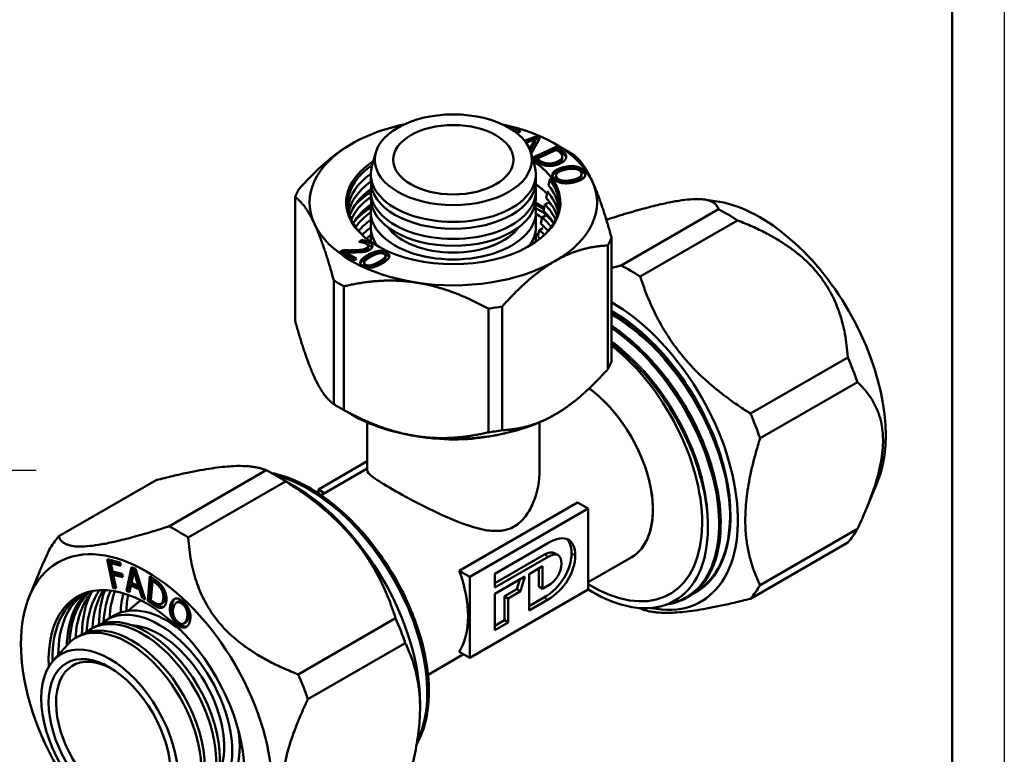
# Model space of a CAD drawing. Header units: millimetres. Extents: x -512 to 1356, y -69 to 356.
# Tile 5 of 12: x 116 to 210, y 99 to 169. Entities that reach past the tile are written whole.
import ezdxf

# ---------------------------------------------------------------- set-up
doc = ezdxf.new("R2010")
doc.units = ezdxf.units.MM
doc.linetypes.add('CHAIN', pattern=[0.7087, 0.4724, -0.0591, 0.1181, -0.0591])
for name, color, linetype, lineweight in [('Видимые тонкие (ГОСТ)', 7, 'Continuous', 35), ('Видимый контур (ГОСТ)', 7, 'Continuous', 50), ('Кромка (ГОСТ)', 7, 'Continuous', 50), ('Осевая линия (ГОСТ)', 7, 'Continuous', 25)]:
    doc.layers.add(name, color=color, linetype=linetype, lineweight=lineweight)

# ---------------------------------------------------------------- blocks, each defined once
blk = doc.blocks.new('Рамки ГОСТ_ граница 297x210')
at = {"layer": 'Кромка (ГОСТ)', "lineweight": 25}
blk.add_line((210, 297), (210, 0), dxfattribs=at)
at = {"layer": 'Кромка (ГОСТ)'}
blk.add_line((205, 5), (205, 292), dxfattribs=at)

msp = doc.modelspace()

# ---------------------------------------------------------------- linework, layer by layer
at = {"layer": 'Видимые тонкие (ГОСТ)'}
for p, q in [((167.608, 156.861), (167.608, 156.657)), ((165.505, 155.886), (165.505, 155.682)), ((167.214, 155.734), (167.214, 155.529)), ((168.096, 156.28), (168.096, 156.151)), ((166.882, 154.75), (166.882, 154.546)), ((167.827, 155.203), (167.827, 154.999)), ((169.81, 154.836), (169.81, 154.632)), ((167.2, 154.21), (167.2, 154.006)), ((168.697, 153.991), (168.697, 153.787)), ((169.453, 154.328), (169.453, 154.124)), ((149.231, 148.008), (149.231, 147.845)), ((147.778, 147.258), (147.778, 147.06)), ((148.972, 147.455), (148.972, 147.251)), ((150.902, 147.041), (150.902, 146.878)), ((149.089, 146.791), (149.089, 146.587)), ((150.176, 146.166), (150.176, 145.961)), ((150.756, 146.591), (150.756, 146.387)), ((148.897, 145.883), (148.897, 145.679)), ((149.442, 145.831), (149.442, 145.627)), ((166.351, 117.926), (165.998, 118.13)), ((168.945, 118.053), (168.592, 118.257)), ((128.729, 115.447), (128.906, 115.549)), ((129.284, 114.917), (129.461, 115.019)), ((129.544, 113.929), (129.721, 114.031)), ((166.305, 113.815), (165.951, 114.019)), ((128.544, 113.362), (128.72, 113.465)), ((130.251, 113.396), (130.428, 113.498)), ((130.9, 113.573), (131.077, 113.676)), ((131.424, 113.351), (131.601, 113.453)), ((130.246, 112.396), (130.423, 112.499)), ((131.811, 112.715), (131.988, 112.817)), ((130.82, 111.5), (130.997, 111.602)), ((131.572, 111.147), (131.748, 111.25)), ((131.783, 111.953), (131.96, 112.055))]:
    msp.add_line(p, q, dxfattribs=at)
for points in [[(165.988, 151.342), (165.726, 151.524), (165.449, 151.699), (165.157, 151.865)], [(177.91, 136.654), (177.517, 137.107), (177.111, 137.539), (176.696, 137.948)], [(157.822, 129.211), (157.061, 129.18), (156.296, 129.188), (155.541, 129.238)]]:
    msp.add_open_spline(points, degree=3, dxfattribs=at)
for points, knots in [([(183.727, 121.002), (183.82, 123.037), (183.466, 125.365), (182.683, 127.723), (181.611, 130.952), (179.744, 134.217), (177.467, 136.824), (175.91, 138.605), (174.169, 140.071), (172.421, 141.089)], [39.202125, 39.202125, 39.202125, 39.202125, 39.692552, 39.692552, 39.692552, 40.364017, 40.364017, 40.364017, 40.822994, 40.822994, 40.822994, 40.822994]), ([(177.871, 113.431), (179.339, 113.719), (180.566, 114.558), (181.401, 115.875), (182.564, 117.711), (182.956, 120.464), (182.488, 123.551), (182.021, 126.633), (180.699, 130.026), (178.792, 133.017), (177.025, 135.787), (174.766, 138.194), (172.422, 139.808)], [44.574466, 44.574466, 44.574466, 44.574466, 45.055222, 45.055222, 45.055222, 45.725121, 45.725121, 45.725121, 46.39373, 46.39373, 46.39373, 47.013061, 47.013061, 47.013061, 47.013061]), ([(174.73, 139.733), (175.287, 139.305), (175.837, 138.831), (176.373, 138.316), (176.773, 137.932), (177.165, 137.525), (177.545, 137.099)], [3.3201935, 3.3201935, 3.3201935, 3.3201935, 3.475622, 3.475622, 3.475622, 3.5916763, 3.5916763, 3.5916763, 3.5916763]), ([(181.641, 120.774), (181.711, 122.865), (181.281, 125.275), (180.388, 127.682), (179.244, 130.766), (177.348, 133.825), (175.104, 136.187), (174.248, 137.088), (173.344, 137.885), (172.421, 138.559)], [45.497717, 45.497717, 45.497717, 45.497717, 46.030321, 46.030321, 46.030321, 46.712574, 46.712574, 46.712574, 46.972844, 46.972844, 46.972844, 46.972844]), ([(179.91, 128.497), (179.763, 128.851), (179.607, 129.205), (179.441, 129.556), (178.013, 132.58), (175.905, 135.422), (173.565, 137.464), (173.189, 137.792), (172.807, 138.099), (172.422, 138.384)], [46.094579, 46.094579, 46.094579, 46.094579, 46.1737113, 46.1737113, 46.1737113, 46.8543274, 46.8543274, 46.8543274, 46.963717, 46.963717, 46.963717, 46.963717]), ([(182.119, 126.158), (181.747, 127.59), (181.207, 129.056), (180.515, 130.481), (179.276, 133.033), (177.559, 135.441), (175.635, 137.338)], [39.5889329, 39.5889329, 39.5889329, 39.5889329, 39.9091932, 39.9091932, 39.9091932, 40.4825295, 40.4825295, 40.4825295, 40.4825295]), ([(140.403, 125.659), (142.426, 125.111), (144.588, 123.85), (146.585, 122.038), (149.039, 119.812), (151.228, 116.769), (152.694, 113.559), (154.153, 110.365), (154.888, 107.028), (154.752, 104.253), (154.681, 102.797), (154.37, 101.5), (153.851, 100.432)], [40.589708, 40.589708, 40.589708, 40.589708, 41.137484, 41.137484, 41.137484, 41.810719, 41.810719, 41.810719, 42.480622, 42.480622, 42.480622, 42.832336, 42.832336, 42.832336, 42.832336])]:
    msp.add_open_spline(points, degree=3, knots=knots, dxfattribs=at)
at = {"layer": 'Видимый контур (ГОСТ)'}
for p, q in [((162.571, 159.007), (163.72, 158.712)), ((163.111, 158.664), (163.589, 158.541)), ((163.573, 158.522), (163.162, 158.627)), ((163.72, 158.712), (163.573, 158.522)), ((164.113, 157.737), (165.178, 158.159)), ((164.232, 157.58), (165.178, 157.955)), ((165.12, 157.884), (164.262, 157.538)), ((164.635, 157.058), (165.12, 157.884)), ((164.635, 156.854), (165.12, 157.68)), ((165.577, 157.986), (164.735, 156.515)), ((165.12, 157.884), (165.12, 157.68)), ((165.178, 158.159), (165.577, 157.986)), ((165.178, 158.159), (165.178, 157.955)), ((165.178, 157.955), (165.483, 157.822)), ((167.011, 157.452), (168.249, 156.738)), ((149.872, 156.619), (149.491, 155.266)), ((164.515, 157.11), (164.635, 157.058)), ((164.626, 156.858), (164.635, 156.854)), ((164.635, 157.058), (164.635, 156.854)), ((164.705, 156.619), (165.087, 155.266)), ((164.848, 156.111), (167.178, 157.176)), ((164.959, 155.958), (167.178, 156.971)), ((167.154, 156.866), (165.314, 156.026)), ((167.346, 156.727), (167.154, 156.866)), ((167.178, 157.176), (167.608, 156.861)), ((167.178, 157.176), (167.178, 156.971)), ((167.178, 156.971), (167.608, 156.657)), ((165.223, 155.766), (164.874, 156.02)), ((165.314, 156.026), (165.314, 155.822)), ((165.314, 156.026), (165.505, 155.886)), ((165.314, 155.822), (165.505, 155.682)), ((166.187, 155.577), (166.187, 155.373)), ((167.709, 156.233), (167.709, 156.029)), ((149.388, 154.533), (149.388, 153.88)), ((165.19, 154.533), (165.19, 153.88)), ((169.053, 155.268), (169.053, 155.064)), ((169.561, 154.555), (169.561, 154.351)), ((166.625, 154.117), (166.512, 154.052)), ((166.889, 154.269), (166.818, 154.228)), ((166.965, 154.174), (166.992, 154.14)), ((167.128, 154.409), (167.128, 154.205)), ((149.388, 152.9), (149.388, 152.247)), ((165.19, 152.9), (165.19, 152.247)), ((166.403, 152.913), (166.292, 152.849)), ((142.156, 152.345), (142.156, 140.506)), ((166.418, 151.846), (166.053, 151.635)), ((182.344, 151.972), (181.277, 152.118)), ((149.388, 150.94), (149.388, 149.471)), ((165.19, 150.94), (165.19, 149.471)), ((173.34, 145.802), (182.652, 151.179)), ((166.157, 150.619), (165.795, 150.41)), ((172.117, 150.238), (171.941, 150.136)), ((184.491, 150.117), (175.179, 144.74)), ((165.863, 149.373), (165.52, 149.175)), ((148.242, 148.074), (148.55, 148.252)), ((148.258, 148.065), (148.242, 148.074)), ((148.516, 148.029), (148.55, 148.048)), ((148.55, 148.252), (148.55, 148.048)), ((149.388, 148.409), (149.388, 148.069)), ((165.19, 148.409), (165.19, 148.069)), ((172.422, 148.474), (172.422, 136.635)), ((146.433, 147.082), (146.738, 147.259)), ((147.762, 146.315), (146.433, 147.082)), ((146.61, 146.98), (146.738, 147.055)), ((146.738, 147.259), (146.738, 147.055)), ((146.953, 147.07), (148.012, 146.459)), ((146.953, 147.07), (146.953, 146.866)), ((149.138, 147.657), (149.138, 147.453)), ((172.07, 147.717), (172.07, 135.878)), ((146.953, 146.866), (147.835, 146.357)), ((148.012, 146.459), (147.762, 146.315)), ((148.75, 146.068), (148.75, 145.864)), ((150.807, 146.721), (150.807, 146.517)), ((145.859, 144.365), (145.859, 132.526)), ((146.819, 143.811), (146.819, 131.972)), ((160.641, 141.673), (160.641, 129.833)), ((161.952, 141.875), (161.952, 130.036)), ((185.714, 131.634), (195.027, 137.01)), ((195.946, 134.641), (186.634, 129.264)), ((147.566, 131.528), (146.329, 132.243)), ((149.039, 126.219), (149.039, 130.791)), ((165.539, 126.219), (165.539, 130.791)), ((144.384, 124.373), (149.039, 127.06)), ((149.039, 126.371), (144.638, 123.83)), ((130.086, 120.829), (139.399, 126.206)), ((142.086, 124.69), (140.318, 125.711)), ((128.863, 125.265), (119.551, 119.888)), ((141.238, 125.144), (131.925, 119.768)), ((144.384, 124.373), (144.981, 124.028)), ((144.384, 124), (144.384, 124.373)), ((197.863, 125.093), (196.885, 122.702)), ((157.859, 116.593), (169.173, 123.125)), ((170.193, 122.536), (158.88, 116.004)), ((170.193, 122.536), (169.173, 123.125)), ((170.193, 114.779), (170.193, 122.536)), ((186.634, 115.217), (195.946, 120.593)), ((161.269, 116.302), (166.332, 119.225)), ((195.027, 119.285), (185.714, 113.909)), ((165.998, 118.13), (161.269, 115.4)), ((166.351, 117.926), (161.269, 114.992)), ((167.309, 118.079), (166.956, 118.283)), ((174.31, 117.867), (170.193, 115.491)), ((124.168, 117.69), (125.407, 117.386)), ((124.763, 114.955), (124.168, 117.69)), ((124.94, 115.057), (124.378, 117.639)), ((124.514, 117.299), (124.691, 117.401)), ((124.514, 117.299), (124.682, 116.528)), ((125.477, 117.062), (124.514, 117.299)), ((125.444, 117.216), (124.691, 117.401)), ((125.407, 117.386), (125.477, 117.062)), ((126.023, 114.662), (126.518, 116.939)), ((126.199, 114.764), (126.659, 116.875)), ((126.518, 116.939), (126.869, 116.779)), ((164.545, 116.27), (165.829, 117.011)), ((165.475, 116.807), (165.475, 115.07)), ((165.829, 117.011), (165.829, 114.865)), ((116.714, 114.081), (117.692, 116.472)), ((124.682, 116.528), (125.605, 116.301)), ((124.752, 116.204), (124.929, 116.306)), ((124.752, 116.204), (125.038, 114.887)), ((125.675, 115.977), (124.752, 116.204)), ((125.642, 116.131), (124.929, 116.306)), ((125.605, 116.301), (125.675, 115.977)), ((126.718, 116.507), (126.494, 115.43)), ((126.718, 116.507), (126.895, 116.609)), ((127.156, 115.129), (126.718, 116.507)), ((126.869, 116.779), (127.819, 113.844)), ((127.333, 115.231), (126.895, 116.609)), ((128.05, 113.701), (128.249, 116.063)), ((128.226, 113.803), (128.408, 115.954)), ((128.249, 116.063), (128.738, 115.729)), ((157.859, 116.593), (158.88, 116.004)), ((158.88, 116.004), (158.88, 108.247)), ((161.269, 114.992), (161.269, 116.302)), ((161.269, 114.379), (164.145, 116.04)), ((164.145, 116.04), (163.715, 114.619)), ((164.545, 112.799), (164.545, 116.27)), ((124.763, 114.955), (124.94, 115.057)), ((125.038, 114.887), (124.763, 114.955)), ((125.005, 115.041), (124.94, 115.057)), ((126.442, 115.17), (126.311, 114.53)), ((126.442, 115.17), (126.619, 115.272)), ((127.26, 114.798), (126.442, 115.17)), ((126.494, 115.43), (127.156, 115.129)), ((127.437, 114.9), (126.619, 115.272)), ((127.156, 115.129), (127.333, 115.231)), ((128.512, 115.596), (128.358, 113.777)), ((128.512, 115.596), (128.688, 115.698)), ((128.729, 115.447), (128.512, 115.596)), ((128.906, 115.549), (128.688, 115.698)), ((163.642, 115.749), (163.361, 114.823)), ((165.829, 114.865), (165.475, 115.07)), ((165.829, 114.865), (166.351, 115.167)), ((126.023, 114.662), (126.199, 114.764)), ((126.311, 114.53), (126.023, 114.662)), ((126.345, 114.697), (126.199, 114.764)), ((127.26, 114.798), (127.437, 114.9)), ((127.518, 113.981), (127.26, 114.798)), ((127.695, 114.083), (127.437, 114.9)), ((127.518, 113.981), (127.695, 114.083)), ((127.819, 113.844), (127.518, 113.981)), ((127.749, 114.058), (127.695, 114.083)), ((158.88, 108.247), (170.193, 114.779)), ((161.269, 110.907), (161.269, 114.379)), ((163.361, 114.823), (162.198, 114.151)), ((162.552, 113.947), (162.198, 114.151)), ((162.198, 114.151), (162.198, 111.852)), ((163.715, 114.619), (162.552, 113.947)), ((163.715, 114.619), (163.361, 114.823)), ((165.951, 114.019), (164.545, 113.207)), ((179.639, 114.016), (179.65, 114.022)), ((126.176, 112.748), (127.109, 113.534)), ((128.05, 113.701), (128.226, 113.803)), ((128.544, 113.362), (128.05, 113.701)), ((128.72, 113.465), (128.226, 113.803)), ((128.358, 113.777), (128.575, 113.628)), ((129.32, 113.032), (129.496, 113.134)), ((129.325, 113.42), (129.502, 113.522)), ((130.81, 113.538), (130.987, 113.64)), ((162.552, 113.947), (162.552, 111.648)), ((166.305, 113.815), (164.545, 112.799)), ((124.196, 111.912), (124.903, 112.321)), ((122.64, 111.014), (122.994, 111.218)), ((131.515, 111.547), (131.692, 111.649)), ((142.461, 106.661), (151.773, 112.038)), ((162.198, 111.852), (161.269, 111.315)), ((162.552, 111.648), (161.269, 110.907)), ((162.552, 111.648), (162.198, 111.852)), ((121.226, 110.198), (121.58, 110.402)), ((119.012, 107.987), (120.4, 109.526)), ((152.693, 109.668), (143.38, 104.292)), ((158.264, 108.603), (154.868, 106.642)), ((157.849, 108.842), (158.88, 108.247)), ((154.107, 103.869), (154.107, 103.461))]:
    msp.add_line(p, q, dxfattribs=at)
for centre, major_axis in [((157.289, 155.921), (-7.514, 0)), ((157.289, 155.921), (-5.75, 0)), ((127.944, 102.645), (-8.5, 14.722)), ((124.408, 100.603), (4.625, -8.011)), ((124.408, 100.603), (4.125, -7.145))]:
    msp.add_ellipse(centre, major_axis=major_axis, ratio=0.57735, dxfattribs=at)
for centre, major_axis, ratio, start_param, end_param in [((157.289, 151.839), (-13.75, 0), 0.57735, 5.063423, 5.497787), ((157.289, 151.839), (13.75, 0), 0.57735, 0.261799, 1.219762), ((157.289, 151.839), (-13.75, 0), 0.57735, 5.497787, 6.544985), ((157.289, 150.41), (15.5, 0), 0.57735, 0.741579, 0.785398), ((157.289, 151.839), (-10.25, 0), 0.57735, 5.555655, 10.152308), ((157.289, 151.675), (-10.1, 0), 0.57735, 5.588264, 6.830348), ((157.289, 150.94), (-10.1, 0), 0.57735, 5.610639, 6.220134), ((157.289, 154.533), (7.901, 0), 0.57735, 2.980132, 6.444646), ((157.289, 150.206), (-10.1, 0), 0.57735, 5.610636, 6.15683), ((157.289, 153.88), (7.901, 0), 0.57735, 3.141593, 6.283185), ((157.289, 149.797), (-10.25, 0), 0.57735, 3.64718, 3.834886), ((157.289, 151.675), (10.1, 0), 0.57735, 5.736023, 6.702917), ((157.289, 140.67), (8.513, 26.916), 0.201906, 5.269869, 5.295315), ((157.289, 151.675), (10.6, 0), 0.57735, 0.364468, 0.437732), ((157.289, 151.839), (13.75, 0), 0.57735, 5.497787, 6.544985), ((157.289, 150.41), (-15.5, 0), 0.57735, 5.977567, 6.065205), ((157.289, 149.471), (-10.1, 0), 0.57735, 5.609367, 6.093013), ((157.289, 148.736), (10.6, 0), 0.57735, 2.411884, 2.681971), ((157.289, 152.9), (7.901, 0), 0.57735, 3.033989, 6.390789), ((157.289, 140.67), (8.513, 26.916), 0.201906, 5.219637, 5.24465), ((157.289, 150.206), (10.1, 0), 0.57735, 0.126355, 0.470396), ((157.289, 150.94), (10.1, 0), 0.57735, 0.063051, 0.445178), ((157.289, 148.736), (-10.1, 0), 0.57735, 5.610688, 6.0284), ((157.289, 148.001), (-10.1, 0), 0.57735, 5.60094, 5.962679), ((157.289, 152.247), (7.901, 0), 0.57735, 3.141593, 6.283185), ((157.289, 149.471), (10.1, 0), 0.57735, 0.190173, 0.495409), ((157.289, 140.67), (8.935, 28.248), 0.201906, 5.182022, 5.185682), ((157.289, 148.736), (10.6, 0), 0.57735, 0.459622, 0.533024), ((186.634, 136.529), (8.5, -14.722), 0.57735, 0.420534, 2.721058), ((157.289, 147.266), (10.6, 0), 0.57735, 2.406965, 2.681971), ((157.289, 147.266), (-10.1, 0), 0.57735, 5.610688, 5.895489), ((157.289, 150.94), (7.901, 0), 0.57735, 2.997904, 6.426874), ((157.289, 146.45), (11.5, 0), 0.57735, 0.688677, 0.816117), ((157.289, 146.45), (10.869, 0), 0.57735, 0.67339, 0.756944), ((157.289, 140.67), (8.513, 26.916), 0.201906, 5.170148, 5.19481), ((157.289, 148.001), (10.1, 0), 0.57735, 0.320507, 0.544898), ((157.289, 148.736), (10.1, 0), 0.57735, 0.254786, 0.520237), ((157.289, 140.67), (8.935, 28.248), 0.201906, 5.135297, 5.140606), ((183.572, 134.762), (9.75, -16.887), 0.57735, 2.28947, 2.422919), ((157.289, 151.839), (-13.75, 0), 0.57735, 0.261799, 1.308997), ((157.289, 146.531), (10.1, 0), 0.57735, 2.469095, 2.684806), ((157.289, 140.67), (8.513, 26.916), 0.201906, 5.121254, 5.145635), ((157.289, 146.531), (10.1, 0), 0.57735, 0.456787, 0.593793), ((157.289, 147.266), (10.1, 0), 0.57735, 0.387697, 0.569411), ((157.289, 147.266), (10.6, 0), 0.57735, 0.459622, 0.579749), ((157.289, 145.797), (10.1, 0), 0.57735, 2.469043, 2.613281), ((157.289, 148.409), (-7.901, 0), 0.57735, 6.166575, 6.361662), ((157.289, 149.471), (-7.901, 0), 0.57735, 0, 0.409758), ((157.289, 150.94), (6.766, 0), 0.57735, 3.527741, 5.897037), ((157.289, 149.471), (7.901, 0), 0.57735, 5.873428, 6.283185), ((157.289, 148.409), (7.901, 0), 0.57735, 6.204708, 6.399795), ((157.289, 145.062), (10.25, 0), 0.57735, 0.657014, 0.696523), ((157.289, 140.67), (8.513, 26.916), 0.201906, 5.072819, 5.096987), ((157.289, 145.797), (10.1, 0), 0.57735, 0.528312, 0.61806), ((157.289, 140.67), (8.935, 28.248), 0.201906, 5.090602, 5.095633), ((157.289, 151.675), (-10.6, 0), 0.57735, 0.637997, 0.747714), ((157.289, 145.062), (10.1, 0), 0.57735, 2.466435, 2.537259), ((157.289, 145.062), (10.1, 0), 0.57735, 0.604334, 0.642228), ((157.289, 150.41), (15.5, 0), 0.57735, 5.977567, 6.065205), ((157.289, 151.675), (-10.6, 0), 0.57735, 0.860985, 0.879483), ((157.289, 151.675), (-10.6, 0), 0.57735, 0.899031, 0.94902), ((157.289, 151.839), (13.75, 0), 0.57735, 4.45059, 5.497787), ((174.259, 129.385), (-9.75, 16.887), 0.57735, 5.431062, 5.564512), ((157.289, 150.41), (-15.5, 0), 0.57735, 0.741579, 0.829218), ((172.492, 128.364), (8.5, -14.722), 0.57735, 5.810774, 8.645168), ((157.289, 150.41), (-15.5, 0), 0.57735, 1.788776, 1.876415), ((172.492, 128.364), (8, -13.856), 0.57735, 6.230039, 8.64553), ((172.492, 128.364), (8, -13.856), 0.57735, 6.230039, 8.64553), ((170.565, 127.252), (7.444, -12.893), 0.57735, 5.462441, 8.462102), ((170.565, 127.252), (7.444, -12.893), 0.57735, 5.462441, 8.462102), ((157.289, 138.571), (15.5, 0), 0.57735, 5.977567, 6.065205), ((183.572, 134.762), (9.75, -16.887), 0.57735, 1.242272, 1.375722), ((172.492, 128.364), (7.968, -13.801), 0.57735, 1.769163, 1.793287), ((169.31, 126.527), (5, -8.66), 0.57735, 0, 2.216665), ((169.31, 126.527), (5.004, -8.667), 0.57735, 6.243299, 8.499406), ((157.289, 138.571), (15.5, 0), 0.57735, 3.883171, 3.97081), ((157.289, 137.142), (-13.75, 0), 0.57735, 0.785398, 1.308997), ((157.289, 137.142), (-13.75, 0), 0.57735, 1.308997, 2.356194), ((174.259, 129.385), (-9.75, 16.887), 0.57735, 4.383865, 4.517314), ((157.289, 138.571), (15.5, 0), 0.57735, 4.930369, 5.018008), ((140.318, 109.789), (9.75, -16.887), 0.57735, 2.28947, 2.422919), ((142.086, 110.81), (8.5, -14.722), 0.57735, 0.785398, 2.356194), ((172.492, 128.364), (7.968, -13.801), 0.57735, 6.266883, 7.059133), ((131.006, 104.412), (-9.75, 16.887), 0.57735, 5.431062, 5.564512), ((183.572, 134.762), (9.75, -16.887), 0.57735, 0.195075, 0.328524), ((131.006, 104.412), (-9.75, 16.887), 0.57735, 0.195075, 0.328524), ((151.632, 116.321), (5, -8.66), 0.57735, 0.288897, 1.278826), ((127.944, 102.645), (6.625, -11.475), 0.57735, 5.439449, 10.268514), ((174.259, 129.385), (9.75, -16.887), 0.57735, 0.195075, 0.328524), ((128.227, 102.808), (-6.575, 11.388), 0.57735, 6.126606, 7.094698), ((128.792, 103.135), (-6.575, 11.388), 0.57735, 0.043031, 0.783708), ((129.676, 103.645), (-6.625, 11.475), 0.57735, 0.144264, 0.750435), ((129.853, 103.747), (-6.575, 11.388), 0.57735, 0.123994, 0.730102), ((130.419, 104.074), (-6.575, 11.388), 0.57735, 0.168723, 0.718584), ((131.479, 104.686), (-6.875, 11.908), 0.57735, 0.361642, 0.767646), ((131.479, 104.686), (-6.575, 11.388), 0.57735, 0.257502, 0.723418), ((132.045, 105.013), (-6.575, 11.388), 0.57735, 0.304317, 0.718412), ((133.106, 105.625), (-6.875, 11.908), 0.57735, 0.43671, 0.769987), ((133.106, 105.625), (-6.575, 11.388), 0.57735, 0.392842, 0.721868), ((133.671, 105.951), (-6.575, 11.388), 0.57735, 0.440944, 0.718412), ((134.732, 106.564), (-6.575, 11.388), 0.57735, 0.533815, 0.724725), ((135.298, 106.89), (-6.575, 11.388), 0.57735, 0.58525, 0.741806), ((129.853, 103.747), (-4.95, 8.574), 0.57735, 5.298809, 6.283185), ((132.54, 105.298), (-4.95, 8.574), 0.57735, 0.03818, 0.102524), ((127.59, 102.441), (-4.95, 8.574), 0.57735, 3.034249, 6.390529), ((127.944, 102.645), (-4.95, 8.574), 0.57735, 3.141593, 6.283185), ((129.146, 103.339), (-4.95, 8.574), 0.57735, 3.01987, 6.404908), ((174.259, 129.385), (9.75, -16.887), 0.57735, 5.557136, 5.564512), ((126.176, 101.624), (-4.95, 8.574), 0.57735, 2.956693, 6.468085), ((126.53, 101.828), (-4.95, 8.574), 0.57735, 3.141593, 6.283185), ((129.146, 103.339), (-4.4, 7.621), 0.57735, 3.498668, 5.92611), ((140.318, 109.789), (9.75, -16.887), 0.57735, 1.242272, 1.375722), ((124.762, 100.808), (3.875, -6.712), 0.57735, 2.387954, 7.036824), ((131.006, 104.412), (-9.75, 16.887), 0.57735, 4.383865, 4.517314), ((129.853, 103.747), (4.95, -8.574), 0.57735, 0, 0.984376)]:
    msp.add_ellipse(centre, major_axis=major_axis, ratio=ratio, start_param=start_param, end_param=end_param, dxfattribs=at)
for points, weights in [([(142.507, 153.102), (145.188, 156.079), (147.566, 157.452)], [1.00416676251, 1.03347389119, 1]), ([(168.718, 156.454), (169.7, 155.769), (170.57, 153.893)], [1.00416676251, 1.03347389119, 1]), ([(170.57, 153.893), (171.441, 152.018), (172.422, 148.474)], [1, 1.03347389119, 1.00416676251]), ([(144.007, 149.784), (143.137, 151.66), (142.156, 152.345)], [1, 1.03347389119, 1.00416676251]), ([(182.652, 151.179), (182.032, 153.391), (172.117, 150.238)], [1.05705235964, 1.1778583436, 1.05705235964]), ([(145.859, 144.365), (144.878, 147.908), (144.007, 149.784)], [1.00416676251, 1.03347389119, 1]), ([(195.027, 137.01), (194.407, 146.247), (184.491, 150.117)], [1.05705235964, 1.1778583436, 1.05705235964]), ([(172.07, 147.717), (169.39, 147.598), (167.011, 146.225)], [1.00416676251, 1.03347389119, 1]), ([(167.011, 146.225), (164.633, 144.852), (161.952, 141.875)], [1, 1.03347389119, 1.00416676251]), ([(172.422, 145.574), (172.868, 145.682), (173.34, 145.802)], [1.04526842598, 1.03962010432, 1.03329400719]), ([(153.73, 144.171), (150.481, 144.673), (146.819, 143.811)], [1, 1.03347389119, 1.00416676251]), ([(160.641, 141.673), (156.979, 143.668), (153.73, 144.171)], [1.00416676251, 1.03347389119, 1]), ([(175.179, 144.74), (177.763, 136.638), (185.714, 131.634)], [1.03329400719, 1.15138475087, 1.03329400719]), ([(142.156, 140.506), (143.137, 136.963), (144.007, 135.087)], [1.0173058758, 1.04021321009, 1]), ([(167.011, 131.528), (169.39, 132.901), (172.07, 135.878)], [1, 1.04021321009, 1.0173058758]), ([(144.007, 135.087), (144.878, 133.211), (145.859, 132.526)], [1, 1.04021321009, 1.0173058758]), ([(195.946, 120.593), (200.594, 130.301), (195.946, 134.641)], [1.05705235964, 1.1778583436, 1.05705235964]), ([(146.819, 131.972), (150.481, 129.976), (153.73, 129.474)], [1.0173058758, 1.04021321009, 1]), ([(161.952, 130.036), (164.633, 130.155), (167.011, 131.528)], [1.0173058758, 1.04021321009, 1]), ([(153.73, 129.474), (156.979, 128.971), (160.641, 129.833)], [1, 1.04021321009, 1.0173058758]), ([(186.634, 129.264), (183.95, 120.691), (186.634, 115.217)], [1.03329400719, 1.15138475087, 1.03329400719]), ([(139.399, 126.206), (136.814, 127.285), (128.863, 125.265)], [1.03329400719, 1.15138475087, 1.03329400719]), ([(151.773, 112.038), (149.189, 120.14), (141.238, 125.144)], [1.03329400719, 1.15138475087, 1.03329400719]), ([(119.551, 119.888), (120.171, 117.676), (130.086, 120.829)], [1.05705235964, 1.1778583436, 1.05705235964]), ([(131.925, 119.768), (132.545, 110.531), (142.461, 106.661)], [1.05705235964, 1.1778583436, 1.05705235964]), ([(117.692, 116.472), (118.103, 117.477), (118.631, 118.581)], [1.07942386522, 1.06952607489, 1.05705235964]), ([(185.714, 113.909), (177.763, 111.889), (175.179, 112.968)], [1.03329400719, 1.15138475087, 1.03329400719]), ([(152.693, 95.621), (155.376, 104.194), (152.693, 109.668)], [1.03329400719, 1.15138475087, 1.03329400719]), ([(143.38, 104.292), (138.732, 94.585), (143.38, 90.244)], [1.05705235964, 1.1778583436, 1.05705235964])]:
    msp.add_rational_spline(points, weights, degree=2, dxfattribs=at)
for points, degree in [([(167.702, 156.297), (167.676, 156.405), (167.516, 156.603), (167.346, 156.727)], 2), ([(167.608, 156.861), (167.875, 156.667), (168.078, 156.399), (168.096, 156.28)], 2), ([(166.084, 155.365), (165.826, 155.418), (165.453, 155.598), (165.223, 155.766)], 2), ([(165.505, 155.886), (165.672, 155.764), (165.993, 155.611), (166.187, 155.577)], 2), ([(165.505, 155.682), (165.672, 155.56), (165.993, 155.406), (166.187, 155.373)], 2), ([(167.472, 155.541), (167.145, 155.391), (166.408, 155.304), (166.084, 155.365)], 2), ([(166.187, 155.577), (166.431, 155.532), (166.935, 155.606), (167.214, 155.734)], 2), ([(166.187, 155.373), (166.431, 155.328), (166.935, 155.402), (167.214, 155.529)], 2), ([(167.214, 155.734), (167.489, 155.859), (167.734, 156.142), (167.702, 156.297)], 2), ([(168.096, 156.28), (168.125, 156.077), (167.821, 155.7), (167.472, 155.541)], 2), ([(166.876, 154.134), (166.757, 154.299), (166.762, 154.609), (166.882, 154.75)], 2), ([(166.773, 154.345), (166.8, 154.449), (166.882, 154.546)], 2), ([(166.882, 154.75), (167.002, 154.888), (167.48, 155.12), (167.827, 155.203)], 2), ([(166.882, 154.546), (167.002, 154.684), (167.48, 154.916), (167.827, 154.999)], 2), ([(167.989, 154.978), (167.434, 154.845), (167.039, 154.436), (167.2, 154.21)], 2), ([(167.827, 155.203), (168.181, 155.288), (168.792, 155.315), (169.053, 155.268)], 2), ([(167.827, 154.999), (168.181, 155.084), (168.792, 155.111), (169.053, 155.064)], 2), ([(168.935, 155.049), (168.745, 155.079), (168.263, 155.043), (167.989, 154.978)], 2), ([(169.487, 154.758), (169.403, 154.875), (169.134, 155.017), (168.935, 155.049)], 2), ([(169.053, 155.268), (169.308, 155.218), (169.693, 155), (169.81, 154.836)], 2), ([(169.053, 155.064), (169.308, 155.014), (169.693, 154.796), (169.81, 154.632)], 2), ([(169.453, 154.328), (169.553, 154.428), (169.568, 154.644), (169.487, 154.758)], 2), ([(169.81, 154.836), (169.929, 154.67), (169.919, 154.356), (169.805, 154.221)], 2), ([(169.81, 154.632), (169.886, 154.526), (169.912, 154.423)], 2), ([(167.635, 153.702), (167.367, 153.755), (166.99, 153.975), (166.876, 154.134)], 2), ([(167.128, 154.205), (167.128, 154.108), (167.2, 154.006)], 2), ([(167.2, 154.21), (167.362, 153.985), (168.143, 153.859), (168.697, 153.991)], 2), ([(167.2, 154.006), (167.362, 153.781), (168.143, 153.654), (168.697, 153.787)], 2), ([(168.859, 153.766), (168.517, 153.684), (167.891, 153.651), (167.635, 153.702)], 2), ([(168.697, 153.991), (168.976, 154.058), (169.357, 154.231), (169.453, 154.328)], 2), ([(168.697, 153.787), (168.976, 153.854), (169.357, 154.027), (169.453, 154.124)], 2), ([(169.805, 154.221), (169.684, 154.084), (169.211, 153.85), (168.859, 153.766)], 2), ([(165.954, 151.156), (165.695, 151.336), (165.418, 151.51), (165.127, 151.675)], 3), ([(165.96, 151.198), (165.699, 151.381), (165.423, 151.555), (165.133, 151.721)], 3), ([(165.133, 151.711), (165.424, 151.546), (165.7, 151.372), (165.96, 151.189)], 3), ([(148.586, 148.013), (148.501, 148.034), (148.317, 148.059), (148.258, 148.065)], 2), ([(148.55, 148.252), (148.682, 148.226), (149.088, 148.091), (149.231, 148.008)], 2), ([(148.55, 148.048), (148.622, 148.033), (148.716, 148.007)], 2), ([(148.96, 147.876), (148.883, 147.92), (148.688, 147.989), (148.586, 148.013)], 2), ([(149.231, 148.008), (149.533, 147.833), (149.554, 147.452), (149.281, 147.295)], 2), ([(146.738, 147.259), (147.016, 147.254), (147.521, 147.251), (147.778, 147.258)], 2), ([(146.738, 147.055), (146.848, 147.053), (146.953, 147.051)], 2), ([(148.082, 147.064), (147.797, 147.057), (147.145, 147.066), (146.953, 147.07)], 2), ([(147.778, 147.258), (148.295, 147.272), (148.799, 147.355), (148.972, 147.455)], 2), ([(148.738, 147.11), (148.592, 147.086), (148.254, 147.067), (148.082, 147.064)], 2), ([(149.281, 147.295), (149.154, 147.221), (148.881, 147.133), (148.738, 147.11)], 2), ([(149.136, 147.673), (149.129, 147.728), (149.04, 147.829), (148.96, 147.876)], 2), ([(148.972, 147.455), (149.063, 147.508), (149.143, 147.619), (149.136, 147.673)], 2), ([(149.089, 146.791), (149.673, 147.128), (150.549, 147.245), (150.902, 147.041)], 2), ([(150.115, 146.957), (149.961, 146.919), (149.594, 146.743), (149.383, 146.621)], 2), ([(150.663, 146.903), (150.542, 146.972), (150.273, 146.996), (150.115, 146.957)], 2), ([(150.902, 147.041), (151.257, 146.836), (151.031, 146.321), (150.469, 145.996)], 2), ([(148.658, 145.745), (148.302, 145.951), (148.522, 146.463), (149.089, 146.791)], 2), ([(148.806, 146.204), (148.737, 146.115), (148.771, 145.956), (148.897, 145.883)], 2), ([(149.383, 146.621), (149.156, 146.49), (148.88, 146.299), (148.806, 146.204)], 2), ([(149.442, 145.831), (149.591, 145.868), (149.954, 146.037), (150.176, 146.166)], 2), ([(150.176, 146.166), (150.397, 146.294), (150.689, 146.502), (150.756, 146.591)], 2), ([(150.176, 145.961), (150.397, 146.089), (150.689, 146.298), (150.756, 146.387)], 2), ([(150.756, 146.591), (150.822, 146.68), (150.783, 146.833), (150.663, 146.903)], 2), ([(150.756, 146.387), (150.807, 146.456), (150.807, 146.517)], 2), ([(151.133, 146.632), (151.143, 146.614), (151.151, 146.595)], 2), ([(150.469, 145.996), (149.889, 145.661), (149.009, 145.542), (148.658, 145.745)], 2), ([(148.897, 145.883), (149.016, 145.815), (149.285, 145.79), (149.442, 145.831)], 2), ([(148.897, 145.679), (149.016, 145.611), (149.285, 145.586), (149.442, 145.627)], 2), ([(149.442, 145.627), (149.591, 145.664), (149.954, 145.833), (150.176, 145.961)], 2), ([(172.422, 141.468), (172.436, 141.46), (172.449, 141.452), (172.463, 141.444)], 3), ([(178.101, 136.423), (178.238, 136.25), (178.372, 136.074), (178.505, 135.897)], 3), ([(178.714, 135.62), (178.645, 135.712), (178.575, 135.805), (178.505, 135.897)], 3), ([(153.969, 129.438), (154.483, 129.352), (155.008, 129.285), (155.541, 129.238)], 3), ([(166.332, 119.225), (167.986, 120.18), (168.945, 119.624), (168.945, 118.053)], 3), ([(168.133, 119.637), (168.433, 119.367), (168.592, 118.896), (168.592, 118.257)], 3), ([(168.592, 118.257), (168.592, 116.7), (167.619, 114.982), (165.951, 114.019)], 3), ([(166.956, 118.283), (166.731, 118.412), (166.4, 118.363), (165.998, 118.13)], 3), ([(168.945, 118.053), (168.945, 116.496), (167.972, 114.778), (166.305, 113.815)], 3), ([(167.629, 117.284), (167.629, 118.148), (167.119, 118.369), (166.351, 117.926)], 3), ([(166.351, 115.167), (167.119, 115.61), (167.629, 116.4), (167.629, 117.284)], 3), ([(129.284, 114.917), (129.175, 115.071), (128.922, 115.315), (128.729, 115.447)], 2), ([(128.738, 115.729), (129.041, 115.521), (129.377, 115.186), (129.491, 115.015)], 2), ([(129.461, 115.019), (129.352, 115.173), (129.099, 115.417), (128.906, 115.549)], 2), ([(129.544, 113.929), (129.567, 114.201), (129.436, 114.697), (129.284, 114.917)], 2), ([(129.721, 114.031), (129.744, 114.303), (129.613, 114.8), (129.461, 115.019)], 2), ([(129.491, 115.015), (129.685, 114.722), (129.871, 114.066), (129.841, 113.721)], 2), ([(129.32, 113.032), (129.147, 113.031), (128.804, 113.184), (128.544, 113.362)], 2), ([(128.575, 113.628), (128.765, 113.499), (129.057, 113.369), (129.182, 113.379)], 2), ([(129.496, 113.134), (129.323, 113.133), (128.981, 113.286), (128.72, 113.465)], 2), ([(129.182, 113.379), (129.34, 113.388), (129.521, 113.653), (129.544, 113.929)], 2), ([(129.841, 113.721), (129.814, 113.398), (129.532, 113.04), (129.32, 113.032)], 2), ([(129.612, 113.152), (129.557, 113.136), (129.496, 113.134)], 2), ([(130.246, 112.396), (130.171, 112.641), (130.171, 113.15), (130.251, 113.396)], 2), ([(130.251, 113.396), (130.333, 113.647), (130.585, 113.909), (130.748, 113.935)], 2), ([(130.423, 112.499), (130.348, 112.743), (130.348, 113.252), (130.428, 113.498)], 2), ([(130.536, 113.128), (130.408, 112.734), (130.612, 111.997), (130.897, 111.728)], 2), ([(130.9, 113.573), (130.786, 113.548), (130.599, 113.322), (130.536, 113.128)], 2), ([(130.748, 113.935), (130.911, 113.955), (131.291, 113.777), (131.497, 113.582)], 2), ([(131.424, 113.351), (131.276, 113.49), (131.02, 113.6), (130.9, 113.573)], 2), ([(131.077, 113.676), (131.03, 113.665), (130.987, 113.64)], 2), ([(131.601, 113.453), (131.453, 113.592), (131.197, 113.702), (131.077, 113.676)], 2), ([(131.811, 112.715), (131.763, 112.896), (131.567, 113.216), (131.424, 113.351)], 2), ([(131.497, 113.582), (131.707, 113.385), (131.997, 112.925), (132.072, 112.687)], 2), ([(131.988, 112.817), (131.94, 112.998), (131.744, 113.318), (131.601, 113.453)], 2), ([(179.369, 113.871), (178.854, 113.613), (178.288, 113.439), (177.688, 113.353)], 3), ([(130.82, 111.5), (130.612, 111.696), (130.324, 112.148), (130.246, 112.396)], 2), ([(130.997, 111.602), (130.789, 111.798), (130.501, 112.25), (130.423, 112.499)], 2), ([(131.783, 111.953), (131.847, 112.15), (131.859, 112.539), (131.811, 112.715)], 2), ([(131.96, 112.055), (132.024, 112.252), (132.035, 112.641), (131.988, 112.817)], 2), ([(132.072, 112.687), (132.145, 112.445), (132.149, 111.934), (132.068, 111.684)], 2), ([(131.572, 111.147), (131.4, 111.127), (131.022, 111.31), (130.82, 111.5)], 2), ([(130.897, 111.728), (131.182, 111.46), (131.655, 111.559), (131.783, 111.953)], 2), ([(131.748, 111.25), (131.577, 111.23), (131.199, 111.412), (130.997, 111.602)], 2), ([(132.068, 111.684), (131.989, 111.441), (131.735, 111.167), (131.572, 111.147)], 2), ([(131.692, 111.649), (131.86, 111.746), (131.96, 112.055)], 2), ([(131.822, 111.265), (131.786, 111.254), (131.748, 111.25)], 2)]:
    msp.add_open_spline(points, degree=degree, dxfattribs=at)
for points, degree, knots in [([(167.608, 156.657), (167.875, 156.463), (168.062, 156.215), (168.089, 156.112)], 2, [0, 0, 0, 1, 1.849258, 1.849258, 1.849258]), ([(167.214, 155.529), (167.489, 155.655), (167.709, 155.909), (167.709, 156.029)], 2, [0, 0, 0, 1, 1.792377, 1.792377, 1.792377]), ([(169.453, 154.124), (169.553, 154.223), (169.561, 154.341), (169.561, 154.351)], 2, [0, 0, 0, 1, 1.086906, 1.086906, 1.086906]), ([(148.032, 147.063), (148.361, 147.079), (148.799, 147.151), (148.972, 147.251)], 2, [0.263917, 0.263917, 0.263917, 1, 2, 2, 2]), ([(148.972, 147.251), (149.063, 147.304), (149.138, 147.406), (149.138, 147.453)], 2, [0, 0, 0, 1, 1.851852, 1.851852, 1.851852]), ([(149.089, 146.587), (149.673, 146.923), (150.225, 146.997), (150.333, 146.995)], 2, [0, 0, 0, 1, 1.259248, 1.259248, 1.259248]), ([(148.406, 145.989), (148.409, 145.996), (148.522, 146.259), (149.089, 146.587)], 2, [0.97299, 0.97299, 0.97299, 1, 2, 2, 2]), ([(148.75, 145.864), (148.75, 145.847), (148.771, 145.752), (148.897, 145.679)], 2, [0.8, 0.8, 0.8, 1, 2, 2, 2]), ([(172.422, 141.305), (173.206, 140.862), (173.991, 140.328), (175.95, 138.76), (177.121, 137.59), (178.415, 136.008), (178.648, 135.71), (178.876, 135.405)], 3, [1.1999706, 1.1999706, 1.1999706, 1.1999706, 1.5248775, 1.5248775, 2.035781, 2.035781, 2.1504146, 2.1504146, 2.1504146, 2.1504146]), ([(172.463, 141.444), (173.619, 140.781), (174.769, 139.912), (176.826, 137.965), (177.577, 137.088), (178.101, 136.423)], 3, [0, 0, 0, 0, 0.4902812, 0.4902812, 0.9167176, 0.9167176, 0.9167176, 0.9167176]), ([(182.313, 129.178), (181.111, 132.181), (179.263, 135.126), (177.094, 137.465), (175.631, 139.043), (174.028, 140.339), (172.422, 141.259)], 3, [33.506123, 33.506123, 33.506123, 33.506123, 34.128353, 34.128353, 34.128353, 34.548107, 34.548107, 34.548107, 34.548107]), ([(172.422, 141.25), (172.867, 140.997), (173.311, 140.714), (173.752, 140.403), (176.293, 138.612), (178.715, 135.889), (180.519, 132.81), (181.381, 131.339), (182.099, 129.791), (182.647, 128.244)], 3, [-40.83035, -40.83035, -40.83035, -40.83035, -40.714171, -40.714171, -40.714171, -40.045092, -40.045092, -40.045092, -39.725329, -39.725329, -39.725329, -39.725329]), ([(172.422, 140.037), (172.849, 139.751), (173.273, 139.44), (174.889, 138.147), (176.059, 136.977), (178.172, 134.394), (179.141, 132.948), (180.761, 129.966), (181.433, 128.393), (182.401, 125.316), (182.71, 123.775), (182.932, 120.913), (182.848, 119.558), (182.298, 117.2), (181.826, 116.168), (180.819, 114.896), (180.388, 114.499), (179.911, 114.183)], 3, [1.346862, 1.346862, 1.346862, 1.346862, 1.524878, 1.524878, 2.035781, 2.035781, 2.546003, 2.546003, 3.055809, 3.055809, 3.565719, 3.565719, 4.076236, 4.076236, 4.587261, 4.587261, 4.885039, 4.885039, 4.885039, 4.885039]), ([(179.646, 114.03), (180.5, 114.522), (181.214, 115.258), (181.741, 116.209), (182.821, 118.159), (183.112, 121.004), (182.543, 124.141), (181.975, 127.271), (180.556, 130.673), (178.575, 133.627), (176.831, 136.228), (174.661, 138.468), (172.422, 139.988)], 3, [38.48451, 38.48451, 38.48451, 38.48451, 38.811655, 38.811655, 38.811655, 39.481653, 39.481653, 39.481653, 40.150216, 40.150216, 40.150216, 40.738655, 40.738655, 40.738655, 40.738655]), ([(172.422, 139.969), (173.475, 139.257), (174.513, 138.39), (175.497, 137.394), (177.885, 134.976), (179.939, 131.813), (181.235, 128.574), (182.53, 125.336), (183.059, 122.044), (182.718, 119.397), (182.379, 116.756), (181.175, 114.774), (179.369, 113.871)], 3, [-47.020894, -47.020894, -47.020894, -47.020894, -46.744327, -46.744327, -46.744327, -46.073513, -46.073513, -46.073513, -45.402907, -45.402907, -45.402907, -44.733784, -44.733784, -44.733784, -44.733784]), ([(177.587, 137.052), (177.364, 137.302), (177.138, 137.545), (176.259, 138.449), (175.578, 139.065), (174.886, 139.611)], 3, [2.8314073, 2.8314073, 2.8314073, 2.8314073, 2.9350669, 2.9350669, 3.2296933, 3.2296933, 3.2296933, 3.2296933]), ([(172.422, 138.37), (172.489, 138.319), (172.556, 138.269), (174.005, 137.155), (175.327, 135.82), (177.714, 132.745), (178.753, 131.033), (180.408, 127.453), (181.005, 125.618), (181.673, 122.067), (181.733, 120.385), (181.301, 117.401), (180.809, 116.129), (179.33, 114.171), (178.354, 113.507), (176.041, 112.886), (174.723, 112.939), (172.299, 113.655), (171.245, 114.146), (170.193, 114.808)], 3, [-4.876164, -4.876164, -4.876164, -4.876164, -4.847445, -4.847445, -4.2556, -4.2556, -3.659729, -3.659729, -3.059833, -3.059833, -2.455913, -2.455913, -1.847969, -1.847969, -1.236002, -1.236002, -0.620012, -0.620012, -0.169115, -0.169115, -0.169115, -0.169115]), ([(155.541, 129.238), (156.714, 129.134), (157.915, 129.131), (160.173, 129.315), (161.225, 129.485), (162.223, 129.732)], 3, [-0.7618264, -0.7618264, -0.7618264, -0.7618264, -0.4040962, -0.4040962, -0.078236, -0.078236, -0.078236, -0.078236]), ([(139.915, 125.937), (140.631, 125.794), (141.369, 125.56), (143.326, 124.716), (144.579, 123.945), (146.973, 122.03), (148.143, 120.86), (150.256, 118.276), (151.225, 116.831), (152.845, 113.849), (153.517, 112.276), (154.485, 109.199), (154.794, 107.657), (155.016, 104.796), (154.932, 103.44), (154.462, 101.426), (154.168, 100.664), (153.787, 100.005)], 3, [0.705138, 0.705138, 0.705138, 0.705138, 1.014806, 1.014806, 1.524878, 1.524878, 2.035781, 2.035781, 2.546003, 2.546003, 3.055809, 3.055809, 3.565719, 3.565719, 4.076236, 4.076236, 4.438516, 4.438516, 4.438516, 4.438516]), ([(153.786, 100.036), (154.459, 101.227), (154.85, 102.746), (154.908, 104.479), (155.004, 107.301), (154.219, 110.674), (152.713, 113.882), (151.207, 117.089), (148.988, 120.109), (146.518, 122.302), (144.39, 124.19), (142.087, 125.453), (139.969, 125.906)], 3, [-49.159995, -49.159995, -49.159995, -49.159995, -48.747337, -48.747337, -48.747337, -48.075868, -48.075868, -48.075868, -47.40462, -47.40462, -47.40462, -46.826314, -46.826314, -46.826314, -46.826314]), ([(139.996, 125.887), (140.899, 125.694), (141.835, 125.358), (142.778, 124.881), (145.343, 123.583), (147.942, 121.251), (150.035, 118.381), (152.118, 115.523), (153.686, 112.151), (154.418, 108.976), (155.153, 105.792), (155.043, 102.826), (154.12, 100.706), (154.02, 100.477), (153.911, 100.258), (153.794, 100.05)], 3, [40.546425, 40.546425, 40.546425, 40.546425, 40.792996, 40.792996, 40.792996, 41.464004, 41.464004, 41.464004, 42.132081, 42.132081, 42.132081, 42.801786, 42.801786, 42.801786, 42.873946, 42.873946, 42.873946, 42.873946]), ([(165.539, 126.219), (165.539, 125.21), (165.344, 124.103), (164.74, 122.633), (164.487, 122.176), (163.88, 121.392), (163.526, 121.066), (162.719, 120.6), (162.281, 120.468), (161.357, 120.368), (160.871, 120.399), (159.371, 120.654), (158.306, 121.034), (156.31, 121.861), (155.236, 122.372), (153.196, 123.41), (152.231, 123.936), (150.679, 124.832), (150.042, 125.231), (149.223, 125.843), (149.039, 126.06), (149.039, 126.219)], 3, [2.001123, 2.001123, 2.001123, 2.001123, 2.343308, 2.343308, 2.5144, 2.5144, 2.685492, 2.685492, 2.856585, 2.856585, 3.027677, 3.027677, 3.369862, 3.369862, 3.69905, 3.69905, 4.028239, 4.028239, 4.357427, 4.357427, 4.686615, 4.686615, 4.686615, 4.686615]), ([(129.502, 113.522), (129.563, 113.557), (129.698, 113.755), (129.721, 114.031)], 2, [0.508225, 0.508225, 0.508225, 1, 2, 2, 2]), ([(130.428, 113.498), (130.509, 113.749), (130.655, 113.9), (130.675, 113.917)], 2, [0, 0, 0, 1, 1.151122, 1.151122, 1.151122])]:
    msp.add_open_spline(points, degree=degree, knots=knots, dxfattribs=at)
at = {"layer": 'Осевая линия (ГОСТ)', "linetype": 'CHAIN', "ltscale": 5.555153}
msp.add_line((117.398, 126.19), (107.398, 126.19), dxfattribs=at)

# ---------------------------------------------------------------- block references
msp.add_blockref('Рамки ГОСТ_ граница 297x210', (0, 0))

doc.saveas('drawing.dxf')
